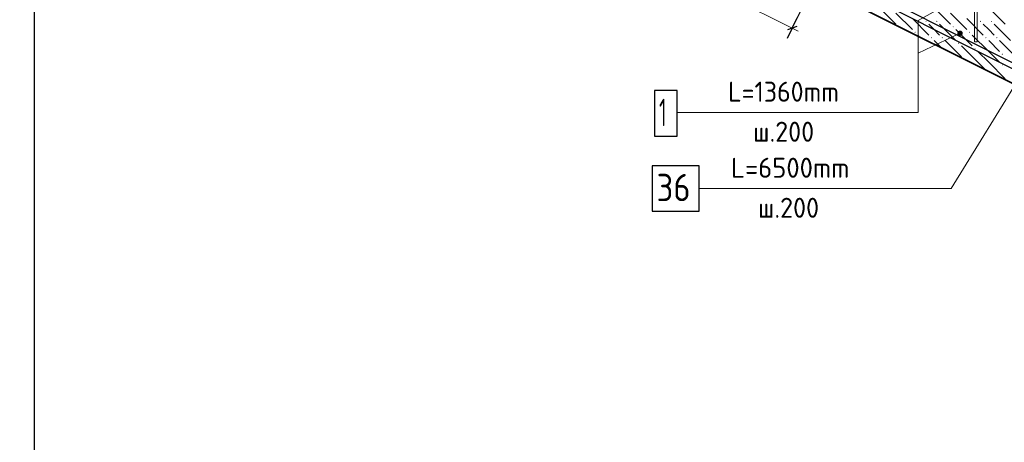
# Model space of a CAD drawing. Header units: millimetres. Extents: x 0 to 21000, y -5 to 14855.
# Tile 6 of 24: x 5586 to 11004, y 7915 to 10238. Entities that reach past the tile are written whole.
import ezdxf

# ---------------------------------------------------------------- set-up
doc = ezdxf.new("R2010")
doc.units = ezdxf.units.MM
doc.layers.add('ЖБ Лестница', color=7, linetype='Continuous', lineweight=25, true_color=0xe0e0ff)
for name, color, linetype, lineweight in [('Обрамление проемов стержнями', 7, 'Continuous', 25), ('Позиционная метка линия выноска', 7, 'Continuous', 13), ('Размерная линия_ общее', 7, 'Continuous', 13), ('Фоновоя арматура Х1', 7, 'Continuous', 25)]:
    doc.layers.add(name, color=color, linetype=linetype, lineweight=lineweight)
doc.styles.add('ISOCPEUR', font='txt')

msp = doc.modelspace()

# ---------------------------------------------------------------- hatches: boundary and pattern name
at = {"layer": 'ЖБ Лестница', "linetype": 'Continuous', "lineweight": 18, "transparency": 33554687}
for points in [[(10422.4, 10201.2), (10422.9, 10201.7), (10424.4, 10200.2)], [(10569.7, 10228.4), (10572.9, 10231.7), (10576.2, 10228.4), (10572.9, 10225.2)], [(10629.7, 10228.4), (10632.9, 10231.7), (10636.2, 10228.4), (10632.9, 10225.2)], [(10719.7, 10198.4), (10722.9, 10201.7), (10726.2, 10198.4), (10722.9, 10195.2)], [(10869.7, 10228.4), (10872.9, 10231.7), (10876.2, 10228.4), (10872.9, 10225.2)], [(10929.7, 10228.4), (10932.9, 10231.7), (10936.2, 10228.4), (10932.9, 10225.2)], [(10509.7, 10168.4), (10512.9, 10171.7), (10516.2, 10168.4), (10512.9, 10165.2)], [(10599.7, 10138.4), (10602.9, 10141.7), (10606.2, 10138.4), (10602.9, 10135.2)], [(10659.7, 10138.4), (10662.9, 10141.7), (10666.2, 10138.4), (10662.9, 10135.2)], [(10809.7, 10168.4), (10812.9, 10171.7), (10816.2, 10168.4), (10812.9, 10165.2)], [(10899.7, 10138.4), (10902.9, 10141.7), (10906.2, 10138.4), (10902.9, 10135.2)], [(10959.7, 10138.4), (10962.9, 10141.7), (10966.2, 10138.4), (10962.9, 10135.2)], [(10749.7, 10108.4), (10752.9, 10111.7), (10756.2, 10108.4), (10752.9, 10105.2)], [(10839.7, 10078.4), (10842.9, 10081.7), (10846.2, 10078.4), (10842.9, 10075.2)], [(10989.7, 10048.4), (10992.9, 10051.7), (10996.2, 10048.4), (10992.9, 10045.2)], [(10782.4, 10021.2), (10782.9, 10021.7), (10784.4, 10020.2)], [(10989.7, 9988.4), (10992.9, 9991.7), (10996.2, 9988.4), (10992.9, 9985.2)]]:
    msp.add_hatch(color=7, dxfattribs=at).paths.add_polyline_path(points, flags=16)
at = {"layer": 'Фоновоя арматура Х1', "linetype": 'Continuous', "lineweight": 35, "transparency": 33554687}
msp.add_hatch(color=7, dxfattribs=at).paths.add_polyline_path([(10775.6, 10163.2), (10774.4, 10168.9), (10771.2, 10173.8), (10766.3, 10177), (10760.6, 10178.2), (10754.8, 10177), (10750, 10173.8), (10746.7, 10168.9), (10745.6, 10163.2), (10746.7, 10157.4), (10750, 10152.6), (10754.8, 10149.3), (10760.6, 10148.2), (10766.3, 10149.3), (10771.2, 10152.6), (10774.4, 10157.4)])

# ---------------------------------------------------------------- linework, layer by layer
at = {"color": 7, "linetype": 'Continuous', "lineweight": 25, "transparency": 33554687}
for points in [[(13890.2, 8547.8), (5011.2, 12987.4), (5007.3, 12989.1), (5003.5, 12990.6), (4999.6, 12991.8), (4995.6, 12992.9), (4991.6, 12993.7), (4987.5, 12994.3), (4983.4, 12994.7), (4979.2, 12994.9), (3749.6, 12994.9), (3749.6, 13024.9), (4979.8, 13024.9), (4985.5, 13024.7), (4991.2, 13024.1), (4996.9, 13023.3), (5002.5, 13022.1), (5008, 13020.6), (5013.5, 13018.8), (5018.9, 13016.8), (5024, 13014.5), (13903.1, 8574.9)], [(9065.8, 9185.1), (9325.8, 9185.1), (9325.8, 9435.1), (9065.8, 9435.1), (9065.8, 9185.1)]]:
    msp.add_lwpolyline(points, dxfattribs=at)
at = {"layer": 'ЖБ Лестница', "color": 7, "linetype": 'Continuous', "lineweight": 35, "transparency": 33554687}
msp.add_line((5667.9, 12578.4), (13917.9, 8453.4), dxfattribs=at)
at = {"layer": 'ЖБ Лестница', "color": 9, "linetype": 'Continuous', "lineweight": 18, "true_color": 0xc7c7c7, "transparency": 33554687}
for p, q in [((10317.9, 10303.4), (10407.9, 10213.4)), ((10617.9, 10303.4), (10707.9, 10213.4)), ((10917.9, 10303.4), (11007.9, 10213.4)), ((10407.9, 10273.4), (10497.9, 10183.4)), ((10497.9, 10243.4), (10587.9, 10153.4)), ((10707.9, 10273.4), (10797.9, 10183.4)), ((10797.9, 10243.4), (10887.9, 10153.4)), ((10617.9, 10183.4), (10587.9, 10213.4)), ((10647.9, 10213.4), (10737.9, 10123.4)), ((10917.9, 10183.4), (10887.9, 10213.4)), ((10947.9, 10213.4), (11037.9, 10123.4)), ((10537.9, 10143.4), (10527.9, 10153.4)), ((10647.9, 10153.4), (10617.9, 10183.4)), ((10737.9, 10183.4), (10827.9, 10093.4)), ((10917.9, 10063.4), (10827.9, 10153.4)), ((10947.9, 10153.4), (10917.9, 10183.4)), ((10617.9, 10123.4), (10657.9, 10083.4)), ((10677.9, 10123.4), (10767.9, 10033.4)), ((10857.9, 10003.4), (10767.9, 10093.4)), ((10917.9, 10123.4), (10977.9, 10063.4)), ((10977.9, 10123.4), (11067.9, 10033.4)), ((10857.9, 10063.4), (10917.9, 10003.4)), ((10917.9, 10063.4), (10977.9, 10003.4)), ((10857.9, 10003.4), (10897.9, 9963.4)), ((10917.9, 10003.4), (11007.9, 9913.4))]:
    msp.add_line(p, q, dxfattribs=at)
at = {"layer": 'Обрамление проемов стержнями', "color": 7, "linetype": 'Continuous', "lineweight": 13, "transparency": 33554687}
for p, q in [((10840, 10713.4), (10840, 10115.9)), ((10855, 10713.4), (10855, 10115.9)), ((10840, 10115.9), (10855, 10115.9))]:
    msp.add_line(p, q, dxfattribs=at)
at = {"layer": 'Позиционная метка линия выноска', "color": 7, "linetype": 'Continuous', "lineweight": 13, "transparency": 33554687}
for points in [[(10807.1, 10389.7), (10529.8, 10232.7), (10529.8, 10053.1)], [(9203.9, 9728.1), (10529.8, 9728.1), (10529.8, 10053.1), (10760.2, 10163.2)], [(9325.8, 9310.1), (10710.8, 9310.1), (11110, 9954.8)]]:
    msp.add_lwpolyline(points, dxfattribs=at)
at = {"layer": 'Размерная линия_ общее', "color": 253, "linetype": 'Continuous', "lineweight": -3, "true_color": 0xa0a0a0, "transparency": 33554687}
for q in [(10010.6, 10538.2), (9865, 10247), (9809.1, 10135.2)]:
    msp.add_line((9837.1, 10191.1), q, dxfattribs=at)
at = {"layer": 'Размерная линия_ общее', "color": 7, "linetype": 'Continuous', "lineweight": 13, "transparency": 33554687}
for q in [(9389.8, 10414.7), (9870.6, 10174.3)]:
    msp.add_line((9837.1, 10191.1), q, dxfattribs=at)
at = {"layer": 'Размерная линия_ общее', "color": 7, "linetype": 'Continuous', "lineweight": 25, "transparency": 33554687}
msp.add_line((9862.2, 10199.5), (9811.9, 10182.7), dxfattribs=at)
at = {"layer": 'Размерная линия_ общее', "color": 253, "linetype": 'Continuous', "lineweight": -3, "true_color": 0xa0a0a0, "transparency": 33554687}
msp.add_lwpolyline([(5667.9, 7270.9), (5667.9, 7279.4), (5667.9, 7279.4), (5667.9, 7279.4), (5667.9, 7279.4), (5667.9, 7279.4), (5667.9, 7279.4), (5667.9, 12528.4)], dxfattribs=at)
at = {"layer": 'Фоновоя арматура Х1', "color": 7, "linetype": 'Continuous', "lineweight": 25, "transparency": 33554687}
msp.add_lwpolyline([(9078.9, 9598.1), (9203.9, 9598.1), (9203.9, 9848.1), (9078.9, 9848.1), (9078.9, 9598.1)], dxfattribs=at)

# ---------------------------------------------------------------- texts
at = {"color": 7, "linetype": 'Continuous', "lineweight": 13, "transparency": 33554687, "attachment_point": 7, "style": 'ISOCPEUR'}
for s, insert, char_height, width in [('\\W0.97;L=6500mm ', (9500.4, 9368.8), 110, 778.967), ('\\W0.87;36', (9090.8, 9240.1), 150, 275.414), ('\\W0.95;ш.200 ', (9648.9, 9148.8), 110, 481.065)]:
    msp.add_mtext(s, dxfattribs=dict(at, insert=insert, char_height=char_height, width=width))
at = {"layer": 'Фоновоя арматура Х1', "color": 7, "linetype": 'Continuous', "lineweight": 13, "transparency": 33554687, "attachment_point": 7, "style": 'ISOCPEUR'}
for s, insert, char_height, width in [('\\W0.94;L=1360mm ', (9484.4, 9786.8), 110, 755.412), ('\\W0.56;1', (9103.9, 9653.1), 150, 116.662), ('\\W0.95;ш.200 ', (9621.9, 9566.8), 110, 481.068)]:
    msp.add_mtext(s, dxfattribs=dict(at, insert=insert, char_height=char_height, width=width))

doc.saveas('drawing.dxf')
